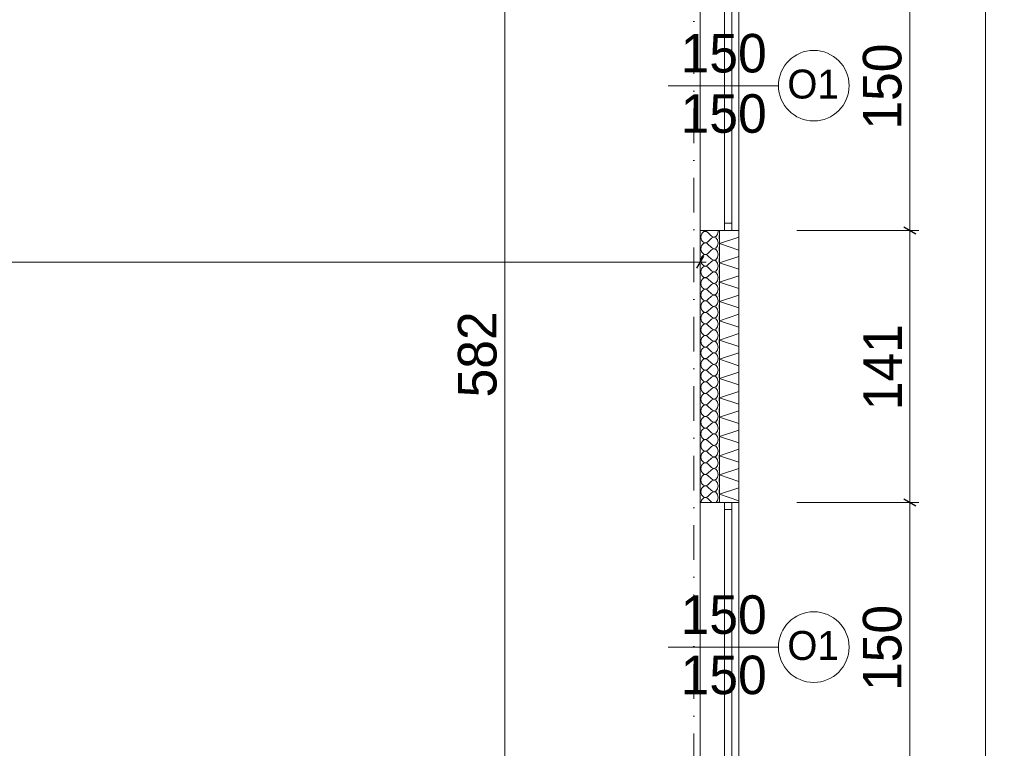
# Model space of a CAD drawing. Header units: millimetres. Extents: x 100377 to 152816, y -1988 to 13902.
# Tile 54 of 58: x 133732 to 138836, y 6880 to 10658. Entities that reach past the tile are written whole.
import ezdxf

# ---------------------------------------------------------------- set-up
doc = ezdxf.new("R2010")
doc.units = ezdxf.units.MM
doc.header["$MEASUREMENT"] = 0
doc.linetypes.add('Kropki i Kreski', pattern=[360, 180, -90, 0, -90])
for name, color, linetype, lineweight in [('Nowe_0_Nr_pióra__1', 7, 'Continuous', 13), ('Nowe_0_Nr_pióra__2', 251, 'Continuous', 13), ('Nowe_299-A Wymiary Opisy_Nr_pióra__1', 7, 'Continuous', 13), ('Nowe_299-A Wymiary Opisy_Nr_pióra__21', 7, 'Continuous', 25), ('Nowe_810-G Ogólne_Nr_pióra__1', 7, 'Continuous', 13), ('Nowe_830-G Teksty Etykiety_Nr_pióra__1', 7, 'Continuous', 13)]:
    doc.layers.add(name, color=color, linetype=linetype, lineweight=lineweight)
doc.layers.add('Nowe_299-A Wymiary Opisy', color=7, linetype='Continuous')
doc.styles.add('STYL_AUTOMATYCZNY_1', font='txt')
doc.dimstyles.new('STYL_AUTOMATYCZNY__1', dxfattribs={"dimtxt": 200, "dimasz": 47.5, "dimexe": 0.18, "dimexo": 300, "dimgap": 0.09, "dimtad": 1, "dimdec": 0, "dimlfac": 0.1, "dimzin": 0, "dimdsep": 46, "dimtxsty": 'STYL_AUTOMATYCZNY_1', "dimblk": 'ARROWHEAD_2', "dimblk1": 'ARROWHEAD_2', "dimblk2": 'ARROWHEAD_2', "dimcen": 0.09, "dimclrd": 7, "dimclre": 7, "dimclrt": 7, "dimadec": 1, "dimazin": 0, "dimtfac": 1, "dimtdec": 4, "dimtmove": 0, "dimatfit": 3, "dimfxl": 0, "dimtolj": 1, "dimtzin": 0, "dimarcsym": 0})
doc.dimstyles.new('STYL_AUTOMATYCZNY__3', dxfattribs={"dimtxt": 150, "dimasz": 47.5, "dimexe": 0.18, "dimexo": 300, "dimgap": 0.09, "dimtad": 1, "dimtih": 1, "dimtoh": 1, "dimdec": 0, "dimlfac": 0.1, "dimzin": 0, "dimdsep": 46, "dimtxsty": 'STYL_AUTOMATYCZNY_1', "dimblk": 'ARROWHEAD_2', "dimblk1": 'ARROWHEAD_2', "dimblk2": 'ARROWHEAD_2', "dimcen": 0.09, "dimclrd": 7, "dimclre": 7, "dimclrt": 7, "dimadec": 1, "dimazin": 0, "dimtfac": 1, "dimtdec": 4, "dimtmove": 0, "dimatfit": 3, "dimfxl": 0, "dimtolj": 1, "dimtzin": 0, "dimarcsym": 0})

# ---------------------------------------------------------------- blocks, each defined once
blk = doc.blocks.new('*X50')
at = {"layer": 'Nowe_0_Nr_pióra__1', "color": 7, "linetype": 'Continuous', "lineweight": 13}
for p, q in [((137267.3, 9546.2), (137264.8, 9538.6)), ((137271.3, 9552.5), (137267.3, 9546.2)), ((137276.4, 9557.2), (137271.3, 9552.5)), ((137273.9, 9565.8), (137276.4, 9563.6)), ((137276.4, 9563.6), (137282.2, 9560.9)), ((137282.2, 9559.9), (137276.4, 9557.2)), ((137282.2, 9560.9), (137288.4, 9560.5)), ((137288.4, 9560.3), (137282.2, 9559.9)), ((137288.4, 9560.5), (137294.4, 9562.4)), ((137294.4, 9558.4), (137288.4, 9560.3)), ((137294.4, 9562.4), (137299, 9565.8)), ((137299.8, 9554.4), (137294.4, 9558.4)), ((137317.7, 9536.4), (137299.8, 9554.4)), ((137341.2, 9533.6), (137350.2, 9544.6)), ((137350.2, 9544.6), (137353.6, 9560.4)), ((137353.6, 9560.4), (137352.4, 9565.8)), ((137264.8, 9538.6), (137264, 9530.4)), ((137264, 9530.4), (137264.8, 9522.2)), ((137264.8, 9522.2), (137267.3, 9514.6)), ((137267.3, 9514.6), (137271.3, 9508.3)), ((137271.3, 9508.3), (137276.4, 9503.6)), ((137276.4, 9497.2), (137271.3, 9492.5)), ((137276.4, 9503.6), (137282.2, 9500.9)), ((137282.2, 9499.9), (137276.4, 9497.2)), ((137282.2, 9500.9), (137288.4, 9500.5)), ((137288.4, 9500.3), (137282.2, 9499.9)), ((137288.4, 9500.5), (137294.4, 9502.4)), ((137294.4, 9498.4), (137288.4, 9500.3)), ((137294.4, 9502.4), (137299.8, 9506.4)), ((137299.8, 9494.4), (137294.4, 9498.4)), ((137317.7, 9524.4), (137299.8, 9506.4)), ((137317.7, 9476.4), (137299.8, 9494.4)), ((137317.7, 9536.4), (137329.2, 9530.5)), ((137329.2, 9530.3), (137317.7, 9524.4)), ((137329.2, 9530.5), (137341.2, 9533.6)), ((137341.2, 9527.2), (137329.2, 9530.3)), ((137350.2, 9516.2), (137341.2, 9527.2)), ((137353.6, 9500.4), (137350.2, 9516.2)), ((137350.2, 9484.6), (137353.6, 9500.4)), ((137358.9, 9538.6), (137358.1, 9530.4)), ((137358.1, 9530.4), (137358.9, 9522.2)), ((137360.4, 9543.1), (137358.9, 9538.6)), ((137358.9, 9522.2), (137360.4, 9517.7)), ((137264.8, 9478.6), (137264, 9470.4)), ((137264, 9470.4), (137264.8, 9462.2)), ((137267.3, 9486.2), (137264.8, 9478.6)), ((137264.8, 9462.2), (137267.3, 9454.6)), ((137271.3, 9492.5), (137267.3, 9486.2)), ((137267.3, 9454.6), (137271.3, 9448.3)), ((137271.3, 9448.3), (137276.4, 9443.6)), ((137276.4, 9443.6), (137282.2, 9440.9)), ((137288.4, 9440.5), (137294.4, 9442.4)), ((137294.4, 9442.4), (137299.8, 9446.4)), ((137317.7, 9464.4), (137299.8, 9446.4)), ((137317.7, 9476.4), (137329.2, 9470.5)), ((137329.2, 9470.3), (137317.7, 9464.4)), ((137329.2, 9470.5), (137341.2, 9473.6)), ((137341.2, 9467.2), (137329.2, 9470.3)), ((137341.2, 9473.6), (137350.2, 9484.6)), ((137350.2, 9456.2), (137341.2, 9467.2)), ((137353.6, 9440.4), (137350.2, 9456.2)), ((137358.9, 9478.6), (137358.1, 9470.4)), ((137358.1, 9470.4), (137358.9, 9462.2)), ((137360.4, 9483.1), (137358.9, 9478.6)), ((137358.9, 9462.2), (137360.4, 9457.7)), ((137264.8, 9418.6), (137264, 9410.4)), ((137264, 9410.4), (137264.8, 9402.2)), ((137267.3, 9426.2), (137264.8, 9418.6)), ((137264.8, 9402.2), (137267.3, 9394.6)), ((137271.3, 9432.5), (137267.3, 9426.2)), ((137267.3, 9394.6), (137271.3, 9388.3)), ((137276.4, 9437.2), (137271.3, 9432.5)), ((137282.2, 9439.9), (137276.4, 9437.2)), ((137282.2, 9440.9), (137288.4, 9440.5)), ((137288.4, 9440.3), (137282.2, 9439.9)), ((137294.4, 9438.4), (137288.4, 9440.3)), ((137299.8, 9434.4), (137294.4, 9438.4)), ((137317.7, 9416.4), (137299.8, 9434.4)), ((137317.7, 9404.4), (137299.8, 9386.4)), ((137317.7, 9416.4), (137329.2, 9410.5)), ((137329.2, 9410.3), (137317.7, 9404.4)), ((137329.2, 9410.5), (137341.2, 9413.6)), ((137341.2, 9407.2), (137329.2, 9410.3)), ((137341.2, 9413.6), (137350.2, 9424.6)), ((137350.2, 9396.2), (137341.2, 9407.2)), ((137350.2, 9424.6), (137353.6, 9440.4)), ((137353.6, 9380.4), (137350.2, 9396.2)), ((137358.9, 9418.6), (137358.1, 9410.4)), ((137358.1, 9410.4), (137358.9, 9402.2)), ((137360.4, 9423.1), (137358.9, 9418.6)), ((137358.9, 9402.2), (137360.4, 9397.7)), ((137264.8, 9358.6), (137264, 9350.4)), ((137264, 9350.4), (137264.8, 9342.2)), ((137267.3, 9366.2), (137264.8, 9358.6)), ((137264.8, 9342.2), (137267.3, 9334.6)), ((137271.3, 9372.5), (137267.3, 9366.2)), ((137271.3, 9388.3), (137276.4, 9383.6)), ((137276.4, 9377.2), (137271.3, 9372.5)), ((137276.4, 9383.6), (137282.2, 9380.9)), ((137282.2, 9379.9), (137276.4, 9377.2)), ((137282.2, 9380.9), (137288.4, 9380.5)), ((137288.4, 9380.3), (137282.2, 9379.9)), ((137288.4, 9380.5), (137294.4, 9382.4)), ((137294.4, 9378.4), (137288.4, 9380.3)), ((137294.4, 9382.4), (137299.8, 9386.4)), ((137299.8, 9374.4), (137294.4, 9378.4)), ((137317.7, 9356.4), (137299.8, 9374.4)), ((137317.7, 9344.4), (137299.8, 9326.4)), ((137317.7, 9356.4), (137329.2, 9350.5)), ((137329.2, 9350.3), (137317.7, 9344.4)), ((137329.2, 9350.5), (137341.2, 9353.6)), ((137341.2, 9347.2), (137329.2, 9350.3)), ((137341.2, 9353.6), (137350.2, 9364.6)), ((137350.2, 9336.2), (137341.2, 9347.2)), ((137350.2, 9364.6), (137353.6, 9380.4)), ((137358.9, 9358.6), (137358.1, 9350.4)), ((137358.1, 9350.4), (137358.9, 9342.2)), ((137360.4, 9363.1), (137358.9, 9358.6)), ((137358.9, 9342.2), (137360.4, 9337.7)), ((137264.8, 9298.6), (137264, 9290.4)), ((137264, 9290.4), (137264.8, 9282.2)), ((137267.3, 9306.2), (137264.8, 9298.6)), ((137267.3, 9334.6), (137271.3, 9328.3)), ((137271.3, 9312.5), (137267.3, 9306.2)), ((137271.3, 9328.3), (137276.4, 9323.6)), ((137276.4, 9317.2), (137271.3, 9312.5)), ((137276.4, 9323.6), (137282.2, 9320.9)), ((137282.2, 9319.9), (137276.4, 9317.2)), ((137282.2, 9320.9), (137288.4, 9320.5)), ((137288.4, 9320.3), (137282.2, 9319.9)), ((137288.4, 9320.5), (137294.4, 9322.4)), ((137294.4, 9318.4), (137288.4, 9320.3)), ((137294.4, 9322.4), (137299.8, 9326.4)), ((137299.8, 9314.4), (137294.4, 9318.4)), ((137317.7, 9296.4), (137299.8, 9314.4)), ((137317.7, 9296.4), (137329.2, 9290.5)), ((137329.2, 9290.3), (137317.7, 9284.4)), ((137329.2, 9290.5), (137341.2, 9293.6)), ((137341.2, 9287.2), (137329.2, 9290.3)), ((137341.2, 9293.6), (137350.2, 9304.6)), ((137353.6, 9320.4), (137350.2, 9336.2)), ((137350.2, 9304.6), (137353.6, 9320.4)), ((137358.9, 9298.6), (137358.1, 9290.4)), ((137358.1, 9290.4), (137358.9, 9282.2)), ((137360.4, 9303.1), (137358.9, 9298.6)), ((137264.8, 9238.6), (137264, 9230.4)), ((137264.8, 9282.2), (137267.3, 9274.6)), ((137267.3, 9246.2), (137264.8, 9238.6)), ((137267.3, 9274.6), (137271.3, 9268.3)), ((137271.3, 9252.5), (137267.3, 9246.2)), ((137271.3, 9268.3), (137276.4, 9263.6)), ((137276.4, 9257.2), (137271.3, 9252.5)), ((137276.4, 9263.6), (137282.2, 9260.9)), ((137282.2, 9259.9), (137276.4, 9257.2)), ((137282.2, 9260.9), (137288.4, 9260.5)), ((137288.4, 9260.3), (137282.2, 9259.9)), ((137288.4, 9260.5), (137294.4, 9262.4)), ((137294.4, 9258.4), (137288.4, 9260.3)), ((137294.4, 9262.4), (137299.8, 9266.4)), ((137299.8, 9254.4), (137294.4, 9258.4)), ((137317.7, 9284.4), (137299.8, 9266.4)), ((137317.7, 9236.4), (137299.8, 9254.4)), ((137350.2, 9276.2), (137341.2, 9287.2)), ((137341.2, 9233.6), (137350.2, 9244.6)), ((137353.6, 9260.4), (137350.2, 9276.2)), ((137350.2, 9244.6), (137353.6, 9260.4)), ((137358.9, 9238.6), (137358.1, 9230.4)), ((137358.9, 9282.2), (137360.4, 9277.7)), ((137360.4, 9243.1), (137358.9, 9238.6)), ((137264, 9230.4), (137264.8, 9222.2)), ((137264.8, 9222.2), (137267.3, 9214.6)), ((137267.3, 9214.6), (137271.3, 9208.3)), ((137271.3, 9192.5), (137267.3, 9186.2)), ((137271.3, 9208.3), (137276.4, 9203.6)), ((137276.4, 9197.2), (137271.3, 9192.5)), ((137276.4, 9203.6), (137282.2, 9200.9)), ((137282.2, 9199.9), (137276.4, 9197.2)), ((137282.2, 9200.9), (137288.4, 9200.5)), ((137288.4, 9200.3), (137282.2, 9199.9)), ((137288.4, 9200.5), (137294.4, 9202.4)), ((137294.4, 9198.4), (137288.4, 9200.3)), ((137294.4, 9202.4), (137299.8, 9206.4)), ((137299.8, 9194.4), (137294.4, 9198.4)), ((137317.7, 9224.4), (137299.8, 9206.4)), ((137317.7, 9176.4), (137299.8, 9194.4)), ((137317.7, 9236.4), (137329.2, 9230.5)), ((137329.2, 9230.3), (137317.7, 9224.4)), ((137329.2, 9230.5), (137341.2, 9233.6)), ((137341.2, 9227.2), (137329.2, 9230.3)), ((137350.2, 9216.2), (137341.2, 9227.2)), ((137353.6, 9200.4), (137350.2, 9216.2)), ((137350.2, 9184.6), (137353.6, 9200.4)), ((137358.1, 9230.4), (137358.9, 9222.2)), ((137358.9, 9222.2), (137360.4, 9217.7)), ((137264.8, 9178.6), (137264, 9170.4)), ((137264, 9170.4), (137264.8, 9162.2)), ((137267.3, 9186.2), (137264.8, 9178.6)), ((137264.8, 9162.2), (137267.3, 9154.6)), ((137267.3, 9154.6), (137271.3, 9148.3)), ((137271.3, 9148.3), (137276.4, 9143.6)), ((137276.4, 9137.2), (137271.3, 9132.5)), ((137276.4, 9143.6), (137282.2, 9140.9)), ((137282.2, 9139.9), (137276.4, 9137.2)), ((137282.2, 9140.9), (137288.4, 9140.5)), ((137288.4, 9140.3), (137282.2, 9139.9)), ((137288.4, 9140.5), (137294.4, 9142.4)), ((137294.4, 9138.4), (137288.4, 9140.3)), ((137294.4, 9142.4), (137299.8, 9146.4)), ((137299.8, 9134.4), (137294.4, 9138.4)), ((137317.7, 9164.4), (137299.8, 9146.4)), ((137317.7, 9176.4), (137329.2, 9170.5)), ((137329.2, 9170.3), (137317.7, 9164.4)), ((137329.2, 9170.5), (137341.2, 9173.6)), ((137341.2, 9167.2), (137329.2, 9170.3)), ((137341.2, 9173.6), (137350.2, 9184.6)), ((137350.2, 9156.2), (137341.2, 9167.2)), ((137353.6, 9140.4), (137350.2, 9156.2)), ((137350.2, 9124.6), (137353.6, 9140.4)), ((137358.9, 9178.6), (137358.1, 9170.4)), ((137358.1, 9170.4), (137358.9, 9162.2)), ((137360.4, 9183.1), (137358.9, 9178.6)), ((137358.9, 9162.2), (137360.4, 9157.7)), ((137264.8, 9118.6), (137264, 9110.4)), ((137264, 9110.4), (137264.8, 9102.2)), ((137267.3, 9126.2), (137264.8, 9118.6)), ((137264.8, 9102.2), (137267.3, 9094.6)), ((137271.3, 9132.5), (137267.3, 9126.2)), ((137267.3, 9094.6), (137271.3, 9088.3)), ((137271.3, 9088.3), (137276.4, 9083.6)), ((137294.4, 9082.4), (137299.8, 9086.4)), ((137317.7, 9116.4), (137299.8, 9134.4)), ((137317.7, 9104.4), (137299.8, 9086.4)), ((137317.7, 9116.4), (137329.2, 9110.5)), ((137329.2, 9110.3), (137317.7, 9104.4)), ((137329.2, 9110.5), (137341.2, 9113.6)), ((137341.2, 9107.2), (137329.2, 9110.3)), ((137341.2, 9113.6), (137350.2, 9124.6)), ((137350.2, 9096.2), (137341.2, 9107.2)), ((137353.6, 9080.4), (137350.2, 9096.2)), ((137358.9, 9118.6), (137358.1, 9110.4)), ((137358.1, 9110.4), (137358.9, 9102.2)), ((137360.4, 9123.1), (137358.9, 9118.6)), ((137358.9, 9102.2), (137360.4, 9097.7)), ((137264.8, 9058.6), (137264, 9050.4)), ((137264, 9050.4), (137264.8, 9042.2)), ((137267.3, 9066.2), (137264.8, 9058.6)), ((137264.8, 9042.2), (137267.3, 9034.6)), ((137271.3, 9072.5), (137267.3, 9066.2)), ((137267.3, 9034.6), (137271.3, 9028.3)), ((137276.4, 9077.2), (137271.3, 9072.5)), ((137276.4, 9083.6), (137282.2, 9080.9)), ((137282.2, 9079.9), (137276.4, 9077.2)), ((137282.2, 9080.9), (137288.4, 9080.5)), ((137288.4, 9080.3), (137282.2, 9079.9)), ((137288.4, 9080.5), (137294.4, 9082.4)), ((137294.4, 9078.4), (137288.4, 9080.3)), ((137299.8, 9074.4), (137294.4, 9078.4)), ((137317.7, 9056.4), (137299.8, 9074.4)), ((137317.7, 9044.4), (137299.8, 9026.4)), ((137317.7, 9056.4), (137329.2, 9050.5)), ((137329.2, 9050.3), (137317.7, 9044.4)), ((137329.2, 9050.5), (137341.2, 9053.6)), ((137341.2, 9047.2), (137329.2, 9050.3)), ((137341.2, 9053.6), (137350.2, 9064.6)), ((137350.2, 9036.2), (137341.2, 9047.2)), ((137350.2, 9064.6), (137353.6, 9080.4)), ((137353.6, 9020.4), (137350.2, 9036.2)), ((137358.9, 9058.6), (137358.1, 9050.4)), ((137358.1, 9050.4), (137358.9, 9042.2)), ((137360.4, 9063.1), (137358.9, 9058.6)), ((137358.9, 9042.2), (137360.4, 9037.7)), ((137264.8, 8998.6), (137264, 8990.4)), ((137264, 8990.4), (137264.8, 8982.2)), ((137267.3, 9006.2), (137264.8, 8998.6)), ((137271.3, 9012.5), (137267.3, 9006.2)), ((137271.3, 9028.3), (137276.4, 9023.6)), ((137276.4, 9017.2), (137271.3, 9012.5)), ((137276.4, 9023.6), (137282.2, 9020.9)), ((137282.2, 9019.9), (137276.4, 9017.2)), ((137282.2, 9020.9), (137288.4, 9020.5)), ((137288.4, 9020.3), (137282.2, 9019.9)), ((137288.4, 9020.5), (137294.4, 9022.4)), ((137294.4, 9018.4), (137288.4, 9020.3)), ((137294.4, 9022.4), (137299.8, 9026.4)), ((137299.8, 9014.4), (137294.4, 9018.4)), ((137317.7, 8996.4), (137299.8, 9014.4)), ((137317.7, 8984.4), (137299.8, 8966.4)), ((137317.7, 8996.4), (137329.2, 8990.5)), ((137329.2, 8990.3), (137317.7, 8984.4)), ((137329.2, 8990.5), (137341.2, 8993.6)), ((137341.2, 8987.2), (137329.2, 8990.3)), ((137341.2, 8993.6), (137350.2, 9004.6)), ((137350.2, 8976.2), (137341.2, 8987.2)), ((137350.2, 9004.6), (137353.6, 9020.4)), ((137358.9, 8998.6), (137358.1, 8990.4)), ((137358.1, 8990.4), (137358.9, 8982.2)), ((137360.4, 9003.1), (137358.9, 8998.6)), ((137264.8, 8938.6), (137264, 8930.4)), ((137264.8, 8982.2), (137267.3, 8974.6)), ((137267.3, 8946.2), (137264.8, 8938.6)), ((137267.3, 8974.6), (137271.3, 8968.3)), ((137271.3, 8952.5), (137267.3, 8946.2)), ((137271.3, 8968.3), (137276.4, 8963.6)), ((137276.4, 8957.2), (137271.3, 8952.5)), ((137276.4, 8963.6), (137282.2, 8960.9)), ((137282.2, 8959.9), (137276.4, 8957.2)), ((137282.2, 8960.9), (137288.4, 8960.5)), ((137288.4, 8960.3), (137282.2, 8959.9)), ((137288.4, 8960.5), (137294.4, 8962.4)), ((137294.4, 8958.4), (137288.4, 8960.3)), ((137294.4, 8962.4), (137299.8, 8966.4)), ((137299.8, 8954.4), (137294.4, 8958.4)), ((137317.7, 8936.4), (137299.8, 8954.4)), ((137317.7, 8936.4), (137329.2, 8930.5)), ((137329.2, 8930.5), (137341.2, 8933.6)), ((137341.2, 8933.6), (137350.2, 8944.6)), ((137353.6, 8960.4), (137350.2, 8976.2)), ((137350.2, 8944.6), (137353.6, 8960.4)), ((137358.9, 8938.6), (137358.1, 8930.4)), ((137358.9, 8982.2), (137360.4, 8977.7)), ((137360.4, 8943.1), (137358.9, 8938.6)), ((137264, 8930.4), (137264.8, 8922.2)), ((137264.8, 8922.2), (137267.3, 8914.6)), ((137267.3, 8886.2), (137264.8, 8878.6)), ((137267.3, 8914.6), (137271.3, 8908.3)), ((137271.3, 8892.5), (137267.3, 8886.2)), ((137271.3, 8908.3), (137276.4, 8903.6)), ((137276.4, 8897.2), (137271.3, 8892.5)), ((137276.4, 8903.6), (137282.2, 8900.9)), ((137282.2, 8899.9), (137276.4, 8897.2)), ((137282.2, 8900.9), (137288.4, 8900.5)), ((137288.4, 8900.3), (137282.2, 8899.9)), ((137288.4, 8900.5), (137294.4, 8902.4)), ((137294.4, 8898.4), (137288.4, 8900.3)), ((137294.4, 8902.4), (137299.8, 8906.4)), ((137299.8, 8894.4), (137294.4, 8898.4)), ((137317.7, 8924.4), (137299.8, 8906.4)), ((137317.7, 8876.4), (137299.8, 8894.4)), ((137329.2, 8930.3), (137317.7, 8924.4)), ((137341.2, 8927.2), (137329.2, 8930.3)), ((137350.2, 8916.2), (137341.2, 8927.2)), ((137341.2, 8873.6), (137350.2, 8884.6)), ((137353.6, 8900.4), (137350.2, 8916.2)), ((137350.2, 8884.6), (137353.6, 8900.4)), ((137358.1, 8930.4), (137358.9, 8922.2)), ((137358.9, 8922.2), (137360.4, 8917.7)), ((137360.4, 8883.1), (137358.9, 8878.6)), ((137264.8, 8878.6), (137264, 8870.4)), ((137264, 8870.4), (137264.8, 8862.2)), ((137264.8, 8862.2), (137267.3, 8854.6)), ((137267.3, 8854.6), (137271.3, 8848.3)), ((137271.3, 8832.5), (137267.3, 8826.2)), ((137271.3, 8848.3), (137276.4, 8843.6)), ((137276.4, 8837.2), (137271.3, 8832.5)), ((137276.4, 8843.6), (137282.2, 8840.9)), ((137282.2, 8839.9), (137276.4, 8837.2)), ((137282.2, 8840.9), (137288.4, 8840.5)), ((137288.4, 8840.3), (137282.2, 8839.9)), ((137288.4, 8840.5), (137294.4, 8842.4)), ((137294.4, 8838.4), (137288.4, 8840.3)), ((137294.4, 8842.4), (137299.8, 8846.4)), ((137299.8, 8834.4), (137294.4, 8838.4)), ((137317.7, 8864.4), (137299.8, 8846.4)), ((137317.7, 8816.4), (137299.8, 8834.4)), ((137317.7, 8876.4), (137329.2, 8870.5)), ((137329.2, 8870.3), (137317.7, 8864.4)), ((137329.2, 8870.5), (137341.2, 8873.6)), ((137341.2, 8867.2), (137329.2, 8870.3)), ((137350.2, 8856.2), (137341.2, 8867.2)), ((137353.6, 8840.4), (137350.2, 8856.2)), ((137350.2, 8824.6), (137353.6, 8840.4)), ((137358.9, 8878.6), (137358.1, 8870.4)), ((137358.1, 8870.4), (137358.9, 8862.2)), ((137358.9, 8862.2), (137360.4, 8857.7)), ((137264.8, 8818.6), (137264, 8810.4)), ((137264, 8810.4), (137264.8, 8802.2)), ((137267.3, 8826.2), (137264.8, 8818.6)), ((137264.8, 8802.2), (137267.3, 8794.6)), ((137267.3, 8794.6), (137271.3, 8788.3)), ((137271.3, 8788.3), (137276.4, 8783.6)), ((137276.4, 8783.6), (137282.2, 8780.9)), ((137282.2, 8779.9), (137276.4, 8777.2)), ((137282.2, 8780.9), (137288.4, 8780.5)), ((137288.4, 8780.3), (137282.2, 8779.9)), ((137288.4, 8780.5), (137294.4, 8782.4)), ((137294.4, 8778.4), (137288.4, 8780.3)), ((137294.4, 8782.4), (137299.8, 8786.4)), ((137317.7, 8804.4), (137299.8, 8786.4)), ((137317.7, 8816.4), (137329.2, 8810.5)), ((137329.2, 8810.3), (137317.7, 8804.4)), ((137329.2, 8810.5), (137341.2, 8813.6)), ((137341.2, 8807.2), (137329.2, 8810.3)), ((137341.2, 8813.6), (137350.2, 8824.6)), ((137350.2, 8796.2), (137341.2, 8807.2)), ((137353.6, 8780.4), (137350.2, 8796.2)), ((137350.2, 8764.6), (137353.6, 8780.4)), ((137358.9, 8818.6), (137358.1, 8810.4)), ((137358.1, 8810.4), (137358.9, 8802.2)), ((137360.4, 8823.1), (137358.9, 8818.6)), ((137358.9, 8802.2), (137360.4, 8797.7)), ((137264.8, 8758.6), (137264, 8750.4)), ((137264, 8750.4), (137264.8, 8742.2)), ((137267.3, 8766.2), (137264.8, 8758.6)), ((137264.8, 8742.2), (137267.3, 8734.6)), ((137271.3, 8772.5), (137267.3, 8766.2)), ((137267.3, 8734.6), (137271.3, 8728.3)), ((137276.4, 8777.2), (137271.3, 8772.5)), ((137271.3, 8728.3), (137276.4, 8723.6)), ((137299.8, 8774.4), (137294.4, 8778.4)), ((137317.7, 8756.4), (137299.8, 8774.4)), ((137317.7, 8744.4), (137299.8, 8726.4)), ((137317.7, 8756.4), (137329.2, 8750.5)), ((137329.2, 8750.3), (137317.7, 8744.4)), ((137329.2, 8750.5), (137341.2, 8753.6)), ((137341.2, 8747.2), (137329.2, 8750.3)), ((137341.2, 8753.6), (137350.2, 8764.6)), ((137350.2, 8736.2), (137341.2, 8747.2)), ((137353.6, 8720.4), (137350.2, 8736.2)), ((137358.9, 8758.6), (137358.1, 8750.4)), ((137358.1, 8750.4), (137358.9, 8742.2)), ((137360.4, 8763.1), (137358.9, 8758.6)), ((137358.9, 8742.2), (137360.4, 8737.7)), ((137264.8, 8698.6), (137264, 8690.4)), ((137264, 8690.4), (137264.8, 8682.2)), ((137267.3, 8706.2), (137264.8, 8698.6)), ((137264.8, 8682.2), (137267.3, 8674.6)), ((137271.3, 8712.5), (137267.3, 8706.2)), ((137276.4, 8717.2), (137271.3, 8712.5)), ((137276.4, 8723.6), (137282.2, 8720.9)), ((137282.2, 8719.9), (137276.4, 8717.2)), ((137282.2, 8720.9), (137288.4, 8720.5)), ((137288.4, 8720.3), (137282.2, 8719.9)), ((137288.4, 8720.5), (137294.4, 8722.4)), ((137294.4, 8718.4), (137288.4, 8720.3)), ((137294.4, 8722.4), (137299.8, 8726.4)), ((137299.8, 8714.4), (137294.4, 8718.4)), ((137317.7, 8696.4), (137299.8, 8714.4)), ((137317.7, 8684.4), (137299.8, 8666.4)), ((137317.7, 8696.4), (137329.2, 8690.5)), ((137329.2, 8690.3), (137317.7, 8684.4)), ((137329.2, 8690.5), (137341.2, 8693.6)), ((137341.2, 8687.2), (137329.2, 8690.3)), ((137341.2, 8693.6), (137350.2, 8704.6)), ((137350.2, 8676.2), (137341.2, 8687.2)), ((137350.2, 8704.6), (137353.6, 8720.4)), ((137358.9, 8698.6), (137358.1, 8690.4)), ((137358.1, 8690.4), (137358.9, 8682.2)), ((137360.4, 8703.1), (137358.9, 8698.6)), ((137358.9, 8682.2), (137360.4, 8677.7)), ((137264.8, 8638.6), (137264, 8630.4)), ((137264, 8630.4), (137264.8, 8622.2)), ((137267.3, 8646.2), (137264.8, 8638.6)), ((137267.3, 8674.6), (137271.3, 8668.3)), ((137271.3, 8652.5), (137267.3, 8646.2)), ((137271.3, 8668.3), (137276.4, 8663.6)), ((137276.4, 8657.2), (137271.3, 8652.5)), ((137276.4, 8663.6), (137282.2, 8660.9)), ((137282.2, 8659.9), (137276.4, 8657.2)), ((137282.2, 8660.9), (137288.4, 8660.5)), ((137288.4, 8660.3), (137282.2, 8659.9)), ((137288.4, 8660.5), (137294.4, 8662.4)), ((137294.4, 8658.4), (137288.4, 8660.3)), ((137294.4, 8662.4), (137299.8, 8666.4)), ((137299.8, 8654.4), (137294.4, 8658.4)), ((137317.7, 8636.4), (137299.8, 8654.4)), ((137317.7, 8636.4), (137329.2, 8630.5)), ((137329.2, 8630.3), (137317.7, 8624.4)), ((137329.2, 8630.5), (137341.2, 8633.6)), ((137341.2, 8627.2), (137329.2, 8630.3)), ((137341.2, 8633.6), (137350.2, 8644.6)), ((137350.2, 8616.2), (137341.2, 8627.2)), ((137353.6, 8660.4), (137350.2, 8676.2)), ((137350.2, 8644.6), (137353.6, 8660.4)), ((137358.9, 8638.6), (137358.1, 8630.4)), ((137358.1, 8630.4), (137358.9, 8622.2)), ((137360.4, 8643.1), (137358.9, 8638.6)), ((137264.8, 8578.6), (137264, 8570.4)), ((137264.8, 8622.2), (137267.3, 8614.6)), ((137267.3, 8586.2), (137264.8, 8578.6)), ((137267.3, 8614.6), (137271.3, 8608.3)), ((137271.3, 8592.5), (137267.3, 8586.2)), ((137271.3, 8608.3), (137276.4, 8603.6)), ((137276.4, 8597.2), (137271.3, 8592.5)), ((137276.4, 8603.6), (137282.2, 8600.9)), ((137282.2, 8599.9), (137276.4, 8597.2)), ((137282.2, 8600.9), (137288.4, 8600.5)), ((137288.4, 8600.3), (137282.2, 8599.9)), ((137288.4, 8600.5), (137294.4, 8602.4)), ((137294.4, 8598.4), (137288.4, 8600.3)), ((137294.4, 8602.4), (137299.8, 8606.4)), ((137299.8, 8594.4), (137294.4, 8598.4)), ((137317.7, 8624.4), (137299.8, 8606.4)), ((137317.7, 8576.4), (137299.8, 8594.4)), ((137317.7, 8576.4), (137329.2, 8570.5)), ((137341.2, 8573.6), (137350.2, 8584.6)), ((137353.6, 8600.4), (137350.2, 8616.2)), ((137350.2, 8584.6), (137353.6, 8600.4)), ((137358.9, 8578.6), (137358.1, 8570.4)), ((137358.9, 8622.2), (137360.4, 8617.7)), ((137360.4, 8583.1), (137358.9, 8578.6)), ((137264, 8570.4), (137264.8, 8562.2)), ((137264.8, 8562.2), (137267.3, 8554.6)), ((137267.3, 8526.2), (137264.8, 8518.6)), ((137267.3, 8554.6), (137271.3, 8548.3)), ((137271.3, 8532.5), (137267.3, 8526.2)), ((137271.3, 8548.3), (137276.4, 8543.6)), ((137276.4, 8537.2), (137271.3, 8532.5)), ((137276.4, 8543.6), (137282.2, 8540.9)), ((137282.2, 8539.9), (137276.4, 8537.2)), ((137282.2, 8540.9), (137288.4, 8540.5)), ((137288.4, 8540.3), (137282.2, 8539.9)), ((137288.4, 8540.5), (137294.4, 8542.4)), ((137294.4, 8538.4), (137288.4, 8540.3)), ((137294.4, 8542.4), (137299.8, 8546.4)), ((137299.8, 8534.4), (137294.4, 8538.4)), ((137317.7, 8564.4), (137299.8, 8546.4)), ((137317.7, 8516.4), (137299.8, 8534.4)), ((137329.2, 8570.3), (137317.7, 8564.4)), ((137329.2, 8570.5), (137341.2, 8573.6)), ((137341.2, 8567.2), (137329.2, 8570.3)), ((137350.2, 8556.2), (137341.2, 8567.2)), ((137341.2, 8513.6), (137350.2, 8524.6)), ((137353.6, 8540.4), (137350.2, 8556.2)), ((137350.2, 8524.6), (137353.6, 8540.4)), ((137358.1, 8570.4), (137358.9, 8562.2)), ((137358.9, 8562.2), (137360.4, 8557.7)), ((137264.8, 8518.6), (137264, 8510.4)), ((137264, 8510.4), (137264.8, 8502.2)), ((137264.8, 8502.2), (137267.3, 8494.6)), ((137267.3, 8494.6), (137271.3, 8488.3)), ((137271.3, 8472.5), (137267.3, 8466.2)), ((137271.3, 8488.3), (137276.4, 8483.6)), ((137276.4, 8477.2), (137271.3, 8472.5)), ((137276.4, 8483.6), (137282.2, 8480.9)), ((137282.2, 8479.9), (137276.4, 8477.2)), ((137282.2, 8480.9), (137288.4, 8480.5)), ((137288.4, 8480.3), (137282.2, 8479.9)), ((137288.4, 8480.5), (137294.4, 8482.4)), ((137294.4, 8478.4), (137288.4, 8480.3)), ((137294.4, 8482.4), (137299.8, 8486.4)), ((137299.8, 8474.4), (137294.4, 8478.4)), ((137317.7, 8504.4), (137299.8, 8486.4)), ((137317.7, 8456.4), (137299.8, 8474.4)), ((137317.7, 8516.4), (137329.2, 8510.5)), ((137329.2, 8510.3), (137317.7, 8504.4)), ((137329.2, 8510.5), (137341.2, 8513.6)), ((137341.2, 8507.2), (137329.2, 8510.3)), ((137350.2, 8496.2), (137341.2, 8507.2)), ((137353.6, 8480.4), (137350.2, 8496.2)), ((137350.2, 8464.6), (137353.6, 8480.4)), ((137358.9, 8518.6), (137358.1, 8510.4)), ((137358.1, 8510.4), (137358.9, 8502.2)), ((137360.4, 8523.1), (137358.9, 8518.6)), ((137358.9, 8502.2), (137360.4, 8497.7)), ((137264.8, 8458.6), (137264, 8450.4)), ((137264, 8450.4), (137264.8, 8442.2)), ((137267.3, 8466.2), (137264.8, 8458.6)), ((137264.8, 8442.2), (137267.3, 8434.6)), ((137267.3, 8434.6), (137271.3, 8428.3)), ((137271.3, 8428.3), (137276.4, 8423.6)), ((137276.4, 8423.6), (137282.2, 8420.9)), ((137288.4, 8420.5), (137294.4, 8422.4)), ((137294.4, 8422.4), (137299.8, 8426.4)), ((137317.7, 8444.4), (137299.8, 8426.4)), ((137317.7, 8456.4), (137329.2, 8450.5)), ((137329.2, 8450.3), (137317.7, 8444.4)), ((137329.2, 8450.5), (137341.2, 8453.6)), ((137341.2, 8447.2), (137329.2, 8450.3)), ((137341.2, 8453.6), (137350.2, 8464.6)), ((137350.2, 8436.2), (137341.2, 8447.2)), ((137353.6, 8420.4), (137350.2, 8436.2)), ((137358.9, 8458.6), (137358.1, 8450.4)), ((137358.1, 8450.4), (137358.9, 8442.2)), ((137360.4, 8463.1), (137358.9, 8458.6)), ((137358.9, 8442.2), (137360.4, 8437.7)), ((137264.8, 8398.6), (137264, 8390.4)), ((137264, 8390.4), (137264.8, 8382.2)), ((137267.3, 8406.2), (137264.8, 8398.6)), ((137264.8, 8382.2), (137267.3, 8374.6)), ((137271.3, 8412.5), (137267.3, 8406.2)), ((137267.3, 8374.6), (137271.3, 8368.3)), ((137276.4, 8417.2), (137271.3, 8412.5)), ((137282.2, 8419.9), (137276.4, 8417.2)), ((137282.2, 8420.9), (137288.4, 8420.5)), ((137288.4, 8420.3), (137282.2, 8419.9)), ((137294.4, 8418.4), (137288.4, 8420.3)), ((137299.8, 8414.4), (137294.4, 8418.4)), ((137317.7, 8396.4), (137299.8, 8414.4)), ((137317.7, 8384.4), (137299.8, 8366.4)), ((137317.7, 8396.4), (137329.2, 8390.5)), ((137329.2, 8390.3), (137317.7, 8384.4)), ((137329.2, 8390.5), (137341.2, 8393.6)), ((137341.2, 8387.2), (137329.2, 8390.3)), ((137341.2, 8393.6), (137350.2, 8404.6)), ((137350.2, 8376.2), (137341.2, 8387.2)), ((137350.2, 8404.6), (137353.6, 8420.4)), ((137353.6, 8360.4), (137350.2, 8376.2)), ((137358.9, 8398.6), (137358.1, 8390.4)), ((137358.1, 8390.4), (137358.9, 8382.2)), ((137360.4, 8403.1), (137358.9, 8398.6)), ((137358.9, 8382.2), (137360.4, 8377.7)), ((137264.8, 8338.6), (137264, 8330.4)), ((137264, 8330.4), (137264.8, 8322.2)), ((137267.3, 8346.2), (137264.8, 8338.6)), ((137264.8, 8322.2), (137267.3, 8314.6)), ((137271.3, 8352.5), (137267.3, 8346.2)), ((137271.3, 8368.3), (137276.4, 8363.6)), ((137276.4, 8357.2), (137271.3, 8352.5)), ((137276.4, 8363.6), (137282.2, 8360.9)), ((137282.2, 8359.9), (137276.4, 8357.2)), ((137282.2, 8360.9), (137288.4, 8360.5)), ((137288.4, 8360.3), (137282.2, 8359.9)), ((137288.4, 8360.5), (137294.4, 8362.4)), ((137294.4, 8358.4), (137288.4, 8360.3)), ((137294.4, 8362.4), (137299.8, 8366.4)), ((137299.8, 8354.4), (137294.4, 8358.4)), ((137317.7, 8336.4), (137299.8, 8354.4)), ((137317.7, 8324.4), (137299.8, 8306.4)), ((137317.7, 8336.4), (137329.2, 8330.5)), ((137329.2, 8330.3), (137317.7, 8324.4)), ((137329.2, 8330.5), (137341.2, 8333.6)), ((137341.2, 8327.2), (137329.2, 8330.3)), ((137341.2, 8333.6), (137350.2, 8344.6)), ((137350.2, 8316.2), (137341.2, 8327.2)), ((137350.2, 8344.6), (137353.6, 8360.4)), ((137358.9, 8338.6), (137358.1, 8330.4)), ((137358.1, 8330.4), (137358.9, 8322.2)), ((137360.4, 8343.1), (137358.9, 8338.6)), ((137358.9, 8322.2), (137360.4, 8317.7)), ((137264.8, 8278.6), (137264, 8270.4)), ((137264, 8270.4), (137264.8, 8262.2)), ((137267.3, 8286.2), (137264.8, 8278.6)), ((137267.3, 8314.6), (137271.3, 8308.3)), ((137271.3, 8292.5), (137267.3, 8286.2)), ((137271.3, 8308.3), (137276.4, 8303.6)), ((137276.4, 8297.2), (137271.3, 8292.5)), ((137276.4, 8303.6), (137282.2, 8300.9)), ((137282.2, 8299.9), (137276.4, 8297.2)), ((137282.2, 8300.9), (137288.4, 8300.5)), ((137288.4, 8300.3), (137282.2, 8299.9)), ((137288.4, 8300.5), (137294.4, 8302.4)), ((137294.4, 8298.4), (137288.4, 8300.3)), ((137294.4, 8302.4), (137299.8, 8306.4)), ((137299.8, 8294.4), (137294.4, 8298.4)), ((137317.7, 8276.4), (137299.8, 8294.4)), ((137317.7, 8276.4), (137329.2, 8270.5)), ((137329.2, 8270.3), (137317.7, 8264.4)), ((137329.2, 8270.5), (137341.2, 8273.6)), ((137341.2, 8267.2), (137329.2, 8270.3)), ((137341.2, 8273.6), (137350.2, 8284.6)), ((137353.6, 8300.4), (137350.2, 8316.2)), ((137350.2, 8284.6), (137353.6, 8300.4)), ((137358.9, 8278.6), (137358.1, 8270.4)), ((137358.1, 8270.4), (137358.9, 8262.2)), ((137360.4, 8283.1), (137358.9, 8278.6)), ((137264.8, 8218.6), (137264, 8210.4)), ((137264.8, 8262.2), (137267.3, 8254.6)), ((137267.3, 8226.2), (137264.8, 8218.6)), ((137267.3, 8254.6), (137271.3, 8248.3)), ((137271.3, 8232.5), (137267.3, 8226.2)), ((137271.3, 8248.3), (137276.4, 8243.6)), ((137276.4, 8237.2), (137271.3, 8232.5)), ((137276.4, 8243.6), (137282.2, 8240.9)), ((137282.2, 8239.9), (137276.4, 8237.2)), ((137282.2, 8240.9), (137288.4, 8240.5)), ((137288.4, 8240.3), (137282.2, 8239.9)), ((137288.4, 8240.5), (137294.4, 8242.4)), ((137294.4, 8238.4), (137288.4, 8240.3)), ((137294.4, 8242.4), (137299.8, 8246.4)), ((137299.8, 8234.4), (137294.4, 8238.4)), ((137317.7, 8264.4), (137299.8, 8246.4)), ((137317.7, 8216.4), (137299.8, 8234.4)), ((137350.2, 8256.2), (137341.2, 8267.2)), ((137341.2, 8213.6), (137350.2, 8224.6)), ((137353.6, 8240.4), (137350.2, 8256.2)), ((137350.2, 8224.6), (137353.6, 8240.4)), ((137358.9, 8218.6), (137358.1, 8210.4)), ((137358.9, 8262.2), (137360.4, 8257.7)), ((137360.4, 8223.1), (137358.9, 8218.6)), ((137264, 8210.4), (137264.8, 8202.2)), ((137264.8, 8202.2), (137267.3, 8194.6)), ((137267.3, 8166.2), (137264.8, 8158.6)), ((137267.3, 8194.6), (137271.3, 8188.3)), ((137271.3, 8172.5), (137267.3, 8166.2)), ((137271.3, 8188.3), (137276.4, 8183.6)), ((137276.4, 8177.2), (137271.3, 8172.5)), ((137276.4, 8183.6), (137282.2, 8180.9)), ((137282.2, 8179.9), (137276.4, 8177.2)), ((137282.2, 8180.9), (137288.4, 8180.5)), ((137288.4, 8180.3), (137282.2, 8179.9)), ((137288.4, 8180.5), (137294.4, 8182.4)), ((137294.4, 8178.4), (137288.4, 8180.3)), ((137294.4, 8182.4), (137299.8, 8186.4)), ((137299.8, 8174.4), (137294.4, 8178.4)), ((137317.7, 8204.4), (137299.8, 8186.4)), ((137317.7, 8156.4), (137299.8, 8174.4)), ((137317.7, 8216.4), (137329.2, 8210.5)), ((137329.2, 8210.3), (137317.7, 8204.4)), ((137329.2, 8210.5), (137341.2, 8213.6)), ((137341.2, 8207.2), (137329.2, 8210.3)), ((137350.2, 8196.2), (137341.2, 8207.2)), ((137353.6, 8180.4), (137350.2, 8196.2)), ((137350.2, 8164.6), (137353.6, 8180.4)), ((137358.1, 8210.4), (137358.9, 8202.2)), ((137358.9, 8202.2), (137360.4, 8197.7)), ((137264.8, 8158.6), (137264.4, 8154.6)), ((137317.7, 8156.4), (137321.2, 8154.6)), ((137342.1, 8154.6), (137350.2, 8164.6)), ((137358.9, 8158.6), (137358.5, 8154.6)), ((137360.4, 8163.1), (137358.9, 8158.6))]:
    blk.add_line(p, q, dxfattribs=at)
blk = doc.blocks.new('Wypełnienie_25_1', base_point=(0, 0))
at = {"layer": 'Nowe_0_Nr_pióra__1', "color": 7, "linetype": 'Continuous', "lineweight": 13, "flags": 128}
blk.add_lwpolyline([(137360.4, 8154.6), (137360.4, 9565.8), (137260.4, 9565.8), (137260.4, 8154.6)], close=True, dxfattribs=at)
at = {"layer": 'Nowe_0_Nr_pióra__1', "color": 7, "linetype": 'Continuous', "lineweight": 13}
blk.add_blockref('*X50', (0, 0), dxfattribs=at)
blk = doc.blocks.new('*X96')
at = {"layer": 'Nowe_0_Nr_pióra__2', "color": 251, "linetype": 'Continuous', "lineweight": 13}
for p, q in [((137460.4, 9563.8), (137454.3, 9565.8)), ((137360.4, 9497.1), (137460.4, 9530.4)), ((137460.4, 9463.8), (137360.4, 9497.1)), ((137360.4, 9397.1), (137460.4, 9430.4)), ((137460.4, 9363.8), (137360.4, 9397.1)), ((137360.4, 9297.1), (137460.4, 9330.4)), ((137460.4, 9263.8), (137360.4, 9297.1)), ((137360.4, 9197.1), (137460.4, 9230.4)), ((137460.4, 9163.8), (137360.4, 9197.1)), ((137360.4, 9097.1), (137460.4, 9130.4)), ((137460.4, 9063.8), (137360.4, 9097.1)), ((137360.4, 8997.1), (137460.4, 9030.4)), ((137460.4, 8963.8), (137360.4, 8997.1)), ((137360.4, 8897.1), (137460.4, 8930.4)), ((137460.4, 8863.8), (137360.4, 8897.1)), ((137360.4, 8797.1), (137460.4, 8830.4)), ((137460.4, 8763.8), (137360.4, 8797.1)), ((137360.4, 8697.1), (137460.4, 8730.4)), ((137460.4, 8663.8), (137360.4, 8697.1)), ((137360.4, 8597.1), (137460.4, 8630.4)), ((137460.4, 8563.8), (137360.4, 8597.1)), ((137360.4, 8497.1), (137460.4, 8530.4)), ((137460.4, 8463.8), (137360.4, 8497.1)), ((137360.4, 8397.1), (137460.4, 8430.4)), ((137460.4, 8363.8), (137360.4, 8397.1)), ((137360.4, 8297.1), (137460.4, 8330.4)), ((137460.4, 8263.8), (137360.4, 8297.1)), ((137360.4, 8197.1), (137460.4, 8230.4)), ((137460.4, 8163.8), (137360.4, 8197.1))]:
    blk.add_line(p, q, dxfattribs=at)
blk = doc.blocks.new('Wypełnienie_48_1', base_point=(0, 0))
at = {"layer": 'Nowe_0_Nr_pióra__2', "color": 251, "linetype": 'Continuous', "lineweight": 13}
blk.add_blockref('*X96', (0, 0), dxfattribs=at)
blk = doc.blocks.new('*D160')
at = {"layer": 'Nowe_299-A Wymiary Opisy_Nr_pióra__1', "color": 7, "linetype": 'Continuous', "lineweight": 13}
for p, q in [((138392.8, 8154.6), (137760.4, 8154.6)), ((138345.9, 6654.6), (138345.9, 8154.6)), ((138392.8, 6654.6), (137760.4, 6654.6))]:
    blk.add_line(p, q, dxfattribs=at)
at = {"layer": 'Nowe_299-A Wymiary Opisy_Nr_pióra__21', "color": 7, "linetype": 'Continuous', "lineweight": 25}
for p, q in [((138314.7, 8172.7), (138377.2, 8136.6)), ((138314.7, 6672.7), (138377.2, 6636.6))]:
    blk.add_line(p, q, dxfattribs=at)
at = {"layer": 'Nowe_299-A Wymiary Opisy_Nr_pióra__1', "color": 7, "lineweight": 13, "insert": (138305.9, 7177), "char_height": 200, "attachment_point": 7, "rotation": 90, "style": 'STYL_AUTOMATYCZNY_1'}
blk.add_mtext('{\\A1;150}', dxfattribs=at)
blk = doc.blocks.new('ARROWHEAD_2')
at = {"color": 0, "linetype": 'Continuous', "lineweight": 0}
for p, q in [((0, 0), (-1, 0)), ((-0.38, -0.66), (0.38, 0.66))]:
    blk.add_line(p, q, dxfattribs=at)
blk = doc.blocks.new('*D161')
at = {"layer": 'Nowe_299-A Wymiary Opisy_Nr_pióra__1', "color": 7, "linetype": 'Continuous', "lineweight": 13}
for p, q in [((138392.8, 9565.8), (137760.4, 9565.8)), ((138345.9, 8154.6), (138345.9, 9565.8)), ((138392.8, 8154.6), (137760.4, 8154.6))]:
    blk.add_line(p, q, dxfattribs=at)
at = {"layer": 'Nowe_299-A Wymiary Opisy_Nr_pióra__21', "color": 7, "linetype": 'Continuous', "lineweight": 25}
for p, q in [((138314.7, 9583.8), (138377.2, 9547.8)), ((138314.7, 8172.7), (138377.2, 8136.6))]:
    blk.add_line(p, q, dxfattribs=at)
at = {"layer": 'Nowe_299-A Wymiary Opisy_Nr_pióra__1', "color": 7, "lineweight": 13, "insert": (138305.9, 8632.5), "char_height": 200, "attachment_point": 7, "rotation": 90, "style": 'STYL_AUTOMATYCZNY_1'}
blk.add_mtext('{\\A1;141}', dxfattribs=at)
blk = doc.blocks.new('*D162')
at = {"layer": 'Nowe_299-A Wymiary Opisy_Nr_pióra__1', "color": 7, "linetype": 'Continuous', "lineweight": 13}
for p, q in [((138392.8, 11065.8), (137760.4, 11065.8)), ((138345.9, 9565.8), (138345.9, 11065.8)), ((138392.8, 9565.8), (137760.4, 9565.8))]:
    blk.add_line(p, q, dxfattribs=at)
at = {"layer": 'Nowe_299-A Wymiary Opisy_Nr_pióra__21', "color": 7, "linetype": 'Continuous', "lineweight": 25}
for p, q in [((138314.7, 11083.8), (138377.2, 11047.8)), ((138314.7, 9583.8), (138377.2, 9547.8))]:
    blk.add_line(p, q, dxfattribs=at)
at = {"layer": 'Nowe_299-A Wymiary Opisy_Nr_pióra__1', "color": 7, "lineweight": 13, "insert": (138305.9, 10088.1), "char_height": 200, "attachment_point": 7, "rotation": 90, "style": 'STYL_AUTOMATYCZNY_1'}
blk.add_mtext('{\\A1;150}', dxfattribs=at)
blk = doc.blocks.new('*D164')
at = {"layer": 'Nowe_299-A Wymiary Opisy_Nr_pióra__1', "color": 7, "linetype": 'Continuous', "lineweight": 13}
for p, q in [((138739, 11767), (138739, 11797.6)), ((138785.9, 11767), (138692.2, 11767)), ((138739, 307), (138739, 11767)), ((138785.9, 307), (138692.2, 307)), ((138739, 276.5), (138739, 307))]:
    blk.add_line(p, q, dxfattribs=at)
at = {"layer": 'Nowe_299-A Wymiary Opisy_Nr_pióra__21', "color": 7, "linetype": 'Continuous', "lineweight": 25}
for p, q in [((138770.3, 11749), (138707.8, 11785.1)), ((138707.8, 325.1), (138770.3, 289))]:
    blk.add_line(p, q, dxfattribs=at)
at = {"layer": 'Nowe_299-A Wymiary Opisy_Nr_pióra__1', "color": 7, "lineweight": 13, "insert": (138699, 5695.1), "char_height": 200, "attachment_point": 7, "rotation": 90, "style": 'STYL_AUTOMATYCZNY_1'}
blk.add_mtext('{\\A1;1\xa0146}', dxfattribs=at)
blk = doc.blocks.new('*D167')
at = {"layer": 'Nowe_299-A Wymiary Opisy_Nr_pióra__1', "color": 7, "linetype": 'Continuous', "lineweight": 13}
for p, q in [((136246.9, 11837), (136246.9, 11867.6)), ((136293.8, 11837), (136200.1, 11837)), ((136246.9, 6017), (136246.9, 11837)), ((136339.6, 6017), (136200.1, 6017)), ((136246.9, 5986.5), (136246.9, 6017))]:
    blk.add_line(p, q, dxfattribs=at)
at = {"layer": 'Nowe_299-A Wymiary Opisy_Nr_pióra__21', "color": 7, "linetype": 'Continuous', "lineweight": 25}
for p, q in [((136278.2, 11819), (136215.7, 11855.1)), ((136215.7, 6035.1), (136278.2, 5999))]:
    blk.add_line(p, q, dxfattribs=at)
at = {"layer": 'Nowe_299-A Wymiary Opisy_Nr_pióra__1', "color": 7, "lineweight": 13, "insert": (136206.9, 8699.4), "char_height": 200, "attachment_point": 7, "rotation": 90, "style": 'STYL_AUTOMATYCZNY_1'}
blk.add_mtext('{\\A1;582}', dxfattribs=at)
blk = doc.blocks.new('*D168')
at = {"layer": 'Nowe_299-A Wymiary Opisy_Nr_pióra__1', "color": 7, "linetype": 'Continuous', "lineweight": 13}
for p, q in [((128694.9, 9186.3), (128694.9, 9448.2)), ((137260.4, 9039.3), (137260.4, 9448.2)), ((128664.3, 9401.4), (128694.9, 9401.4)), ((128694.9, 9401.4), (137260.4, 9401.4)), ((137260.4, 9401.4), (137291, 9401.4))]:
    blk.add_line(p, q, dxfattribs=at)
at = {"layer": 'Nowe_299-A Wymiary Opisy_Nr_pióra__21', "color": 7, "linetype": 'Continuous', "lineweight": 25}
for p, q in [((128712.9, 9432.6), (128676.9, 9370.1)), ((137242.4, 9370.1), (137278.4, 9432.6))]:
    blk.add_line(p, q, dxfattribs=at)
at = {"layer": 'Nowe_299-A Wymiary Opisy_Nr_pióra__1', "color": 7, "lineweight": 13, "insert": (132806.9, 9431.4), "char_height": 150, "attachment_point": 7, "style": 'STYL_AUTOMATYCZNY_1'}
blk.add_mtext('{\\A1;857}', dxfattribs=at)

msp = doc.modelspace()

# ---------------------------------------------------------------- linework, layer by layer
at = {"layer": 'Nowe_810-G Ogólne_Nr_pióra__1', "color": 7, "linetype": 'Kropki i Kreski', "lineweight": 13}
msp.add_lwpolyline([(137227.4, 13438.6), (137227.4, -1524.9)], dxfattribs=at)
at = {"layer": 'Nowe_810-G Ogólne_Nr_pióra__1', "color": 7, "linetype": 'Continuous', "lineweight": 13}
for points in [[(132664.8, 37), (137460.4, 37), (137460.4, 12037), (102464.4, 12037), (102464.4, 37), (127484, 37)], [(132716.2, 237), (137260.4, 237), (137260.4, 11837), (128694.9, 11837)], [(137665.6, 10315.8), (137094.2, 10315.8)], [(137360.4, 8154.6), (137360.4, 9565.8)], [(137665.6, 7404.6), (137094.2, 7404.6)]]:
    msp.add_lwpolyline(points, dxfattribs=at)
for points in [[(137260.4, 11065.8), (137460.4, 11065.8), (137460.4, 9565.8), (137260.4, 9565.8)], [(137386.3, 11065.8), (137386.3, 9565.8), (137423.4, 9565.8), (137423.4, 11065.8)], [(137423.4, 9565.8), (137423.4, 9602.9), (137386.3, 9602.9), (137386.3, 9565.8)], [(137260.4, 8154.6), (137460.4, 8154.6), (137460.4, 6654.6), (137260.4, 6654.6)], [(137386.3, 8154.6), (137386.3, 6654.6), (137423.4, 6654.6), (137423.4, 8154.6)], [(137423.4, 8117.5), (137423.4, 8154.6), (137386.3, 8154.6), (137386.3, 8117.5)]]:
    msp.add_lwpolyline(points, close=True, dxfattribs=at)
for centre in [(137848.6, 10315.8), (137848.6, 7404.6)]:
    msp.add_circle(centre, 183, dxfattribs=at)

# ---------------------------------------------------------------- block references
at = {"layer": 'Nowe_0_Nr_pióra__1', "color": 7, "linetype": 'Continuous', "lineweight": 13}
msp.add_blockref('Wypełnienie_25_1', (0, 0), dxfattribs=at)
at = {"layer": 'Nowe_0_Nr_pióra__2', "color": 251, "linetype": 'Continuous', "lineweight": 13}
msp.add_blockref('Wypełnienie_48_1', (0, 0), dxfattribs=at)

# ---------------------------------------------------------------- texts
at = {"layer": 'Nowe_830-G Teksty Etykiety_Nr_pióra__1', "color": 7, "linetype": 'Continuous', "lineweight": 13, "char_height": 200, "attachment_point": 1, "line_spacing_factor": 0.938049, "style": 'STYL_AUTOMATYCZNY_1'}
for insert in [(137158.6, 10584.4), (137158.6, 7673.2)]:
    msp.add_mtext('{\\A1;150}\\P{\\A1;150}', dxfattribs=dict(at, insert=insert))
at = {"layer": 'Nowe_830-G Teksty Etykiety_Nr_pióra__1', "color": 7, "linetype": 'Continuous', "lineweight": 13, "char_height": 150, "attachment_point": 1, "style": 'STYL_AUTOMATYCZNY_1'}
for insert in [(137711.5, 10399.4), (137711.5, 7488.2)]:
    msp.add_mtext('{\\A1;O1}', dxfattribs=dict(at, insert=insert))

# ---------------------------------------------------------------- dimensions: what is measured, and where the dimension line sits
at = {"layer": 'Nowe_299-A Wymiary Opisy', "color": 7, "linetype": 'Continuous', "lineweight": 13}
for base, p1, p2, picture, middle in [((136246.9, 11837), (136639.6, 6017), (136459.8, 11837), '*D167', (136106.9, 8928.1)), ((138739, 11767), (138657.9, 307), (138836.3, 11767), '*D164', (138599, 6038.6)), ((138345.9, 11065.8), (137460.4, 9565.8), (137460.4, 11065.8), '*D162', (138205.9, 10316.8)), ((138345.9, 9565.8), (137460.4, 8154.6), (137460.4, 9565.8), '*D161', (138205.9, 8861.3)), ((138345.9, 8154.6), (137460.4, 6654.6), (137460.4, 8154.6), '*D160', (138205.9, 7405.7))]:
    dim = msp.add_linear_dim(base=base, p1=p1, p2=p2, angle=90, dimstyle='STYL_AUTOMATYCZNY__1', dxfattribs=at)
    dim.commit()
    dim.dimension.update_dxf_attribs({"geometry": picture, "text_midpoint": middle, "dimtype": 160, "text_rotation": 90})
dim = msp.add_linear_dim(base=(137260.4, 9401.4), p1=(128694.9, 8886.3), p2=(137260.4, 8739.3), dimstyle='STYL_AUTOMATYCZNY__3', dxfattribs=at)
dim.commit()
dim.dimension.update_dxf_attribs({"geometry": '*D168', "text_midpoint": (132978.4, 9506.4), "dimtype": 160})

doc.saveas('drawing.dxf')
